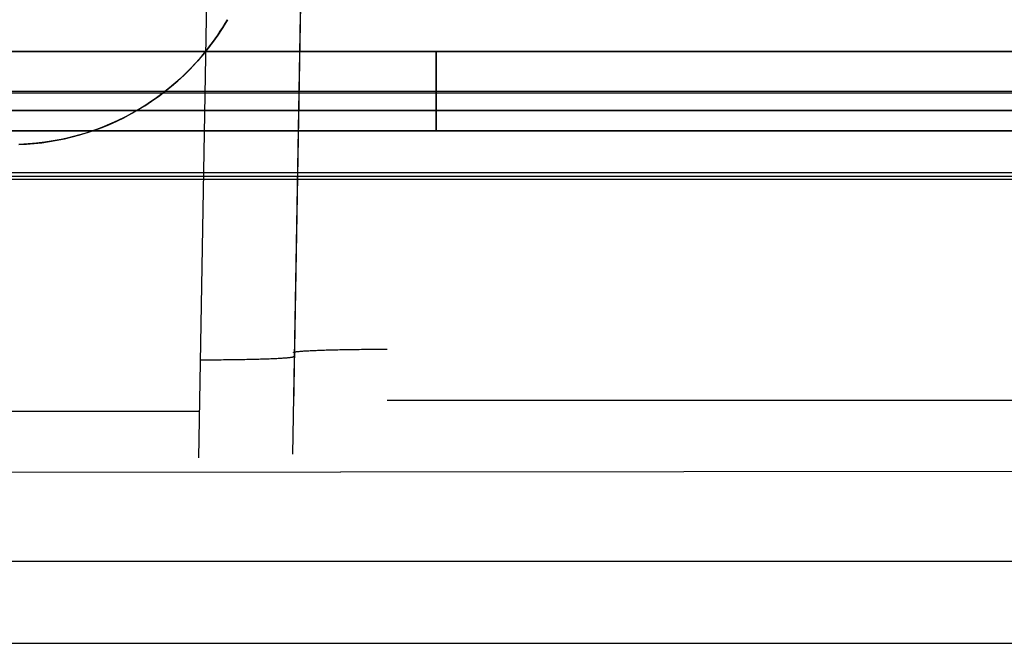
# Model space of a CAD drawing. Header units: millimetres. Extents: x -88 to 88, y -12 to 103.
# Tile 17 of 256: x -64.62 to -61.47, y -0.61 to 1.39. Entities that reach past the tile are written whole.
import ezdxf

# ---------------------------------------------------------------- set-up
doc = ezdxf.new("R2010")
doc.units = ezdxf.units.MM
for name, color, linetype, true_color in [('BOTTOM', 7, 'Continuous', 0x7d26cd), ('Default', 7, 'Continuous', 0x000000), ('TOP', 7, 'Continuous', 0xc80000)]:
    doc.layers.add(name, color=color, linetype=linetype, true_color=true_color)

msp = doc.modelspace()

# ---------------------------------------------------------------- linework, layer by layer
at = {"layer": 'BOTTOM', "color": 9, "true_color": 0xc0c0c0}
for points in [[(-81.5546, 1.1), (-20.5651, 1.1)], [(-20.5651, 1.1), (-81.5546, 1.1)], [(-81.5546, 1.1), (-20.5651, 1.1)]]:
    msp.add_lwpolyline(points, dxfattribs=at)
at = {"layer": 'Default', "color": 254, "true_color": 0xcad1ee}
for points in [[(-63.9552, 1.3908), (-63.9691, 1.3676), (-63.9838, 1.3449), (-63.9992, 1.3227), (-64.0154, 1.3011), (-64.0323, 1.28), (-64.0499, 1.2595), (-64.0682, 1.2396), (-64.0871, 1.2203), (-64.1067, 1.2017), (-64.1269, 1.1838), (-64.1477, 1.1665), (-64.1691, 1.15), (-64.191, 1.1342), (-64.2134, 1.1191), (-64.2363, 1.1048), (-64.2598, 1.0913), (-64.2836, 1.0786), (-64.3079, 1.0667), (-64.3325, 1.0556), (-64.3575, 1.0454), (-64.3829, 1.036), (-64.4085, 1.0275), (-64.4344, 1.0198), (-64.4606, 1.013), (-64.487, 1.0072), (-64.5135, 1.0022), (-64.5402, 0.9981), (-64.5671, 0.9949), (-64.594, 0.9926), (-64.621, 0.9912)], [(-69.0012, 1.2892), (-52.4912, 1.2892)], [(-69.0012, 1.2892), (-52.4912, 1.2892)], [(-68.7472, 1.2892), (-63.2862, 1.2892)], [(-68.2646, 1.2892), (-63.2862, 1.2892)], [(-67.2232, 1.2892), (-54.2692, 1.2892)], [(-54.2692, 1.2892), (-67.2232, 1.2892)], [(-54.2692, 1.2892), (-67.2232, 1.2892)], [(-63.2862, 1.2892), (-63.2862, 1.0352)], [(-63.2862, 1.0352), (-63.2862, 1.2892)], [(-63.2862, 1.2892), (-63.2862, 1.0352)], [(-68.2646, 1.1622), (-63.2862, 1.1622)], [(-67.2232, 1.1622), (-54.2692, 1.1622)], [(-52.4912, 1.0352), (-69.0012, 1.0352)], [(-68.7472, 1.0352), (-63.2862, 1.0352)], [(-63.2862, 1.0352), (-68.2646, 1.0352)], [(-67.2232, 1.0352), (-54.2692, 1.0352)], [(-54.2692, 1.0352), (-67.2232, 1.0352)], [(-63.2862, 1.0352), (-58.2062, 1.0352)]]:
    msp.add_lwpolyline(points, dxfattribs=at)
at = {"layer": 'Default', "color": 254, "true_color": 0xcad1ee, "extrusion": (1, 0, 0)}
for points in [[(1.2892, 8.054), (1.2892, 7.3936)], [(1.1622, 7.3936), (1.1622, 8.054)], [(1.0352, 7.3936), (1.0352, 8.054)]]:
    msp.add_lwpolyline(points, dxfattribs=at)
at = {"layer": 'Default', "color": 254, "true_color": 0xcad1ee}
for points in [[(-64.6237, 0.9912, 5.6959), (-64.5993, 0.9923, 5.6715), (-64.5748, 0.9942, 5.647), (-64.5503, 0.9968, 5.6225), (-64.5257, 1.0002, 5.598), (-64.5012, 1.0044, 5.5735), (-64.4768, 1.0093, 5.549), (-64.4524, 1.0151, 5.5246), (-64.4282, 1.0216, 5.5004), (-64.4041, 1.0289, 5.4764), (-64.3803, 1.0369, 5.4525), (-64.3566, 1.0458, 5.4288), (-64.3331, 1.0554, 5.4054), (-64.31, 1.0657, 5.3822), (-64.2871, 1.0768, 5.3593), (-64.2645, 1.0887, 5.3368), (-64.242, 1.1015, 5.3142), (-64.2197, 1.1151, 5.2919), (-64.1979, 1.1295, 5.27), (-64.1764, 1.1446, 5.2485), (-64.1553, 1.1606, 5.2273), (-64.1346, 1.1775, 5.2066), (-64.1142, 1.1951, 5.1862), (-64.0943, 1.2136, 5.1663), (-64.0749, 1.2329, 5.1468), (-64.056, 1.253, 5.1279), (-64.0376, 1.274, 5.1096), (-64.0286, 1.2847, 5.1006), (-64.0198, 1.2957, 5.0918), (-64.0111, 1.3069, 5.0832), (-64.0026, 1.3182, 5.0747), (-63.9942, 1.3298, 5.0664), (-63.9861, 1.3416, 5.0582), (-63.9781, 1.3536, 5.0502), (-63.9702, 1.3658, 5.0424), (-63.9626, 1.3782, 5.0348), (-63.9552, 1.3908, 5.0274)], [(-63.9552, 1.3908, 7.2403), (-63.9626, 1.3782, 7.2329), (-63.9702, 1.3658, 7.2252), (-63.978, 1.3536, 7.2174), (-63.986, 1.3416, 7.2095), (-63.9942, 1.3298, 7.2013), (-64.0025, 1.3182, 7.193), (-64.011, 1.3068, 7.1845), (-64.0197, 1.2956, 7.1759), (-64.0285, 1.2847, 7.1671), (-64.0374, 1.2739, 7.1581), (-64.0558, 1.253, 7.1397), (-64.0747, 1.2328, 7.1208), (-64.0942, 1.2135, 7.1013), (-64.1141, 1.195, 7.0814), (-64.1345, 1.1774, 7.061), (-64.1552, 1.1606, 7.0403), (-64.1764, 1.1446, 7.0191), (-64.198, 1.1294, 6.9975), (-64.2198, 1.115, 6.9756), (-64.242, 1.1014, 6.9534), (-64.2646, 1.0887, 6.9309), (-64.2873, 1.0767, 6.9082), (-64.3103, 1.0655, 6.8852), (-64.3335, 1.0552, 6.8619), (-64.357, 1.0456, 6.8385), (-64.3806, 1.0368, 6.8149), (-64.4044, 1.0288, 6.7911), (-64.4283, 1.0215, 6.7672), (-64.4524, 1.0151, 6.7431), (-64.4766, 1.0094, 6.7189), (-64.5009, 1.0044, 6.6946), (-64.5254, 1.0003, 6.6702), (-64.5498, 0.9968, 6.6458), (-64.5743, 0.9942, 6.6213), (-64.5988, 0.9923, 6.5967), (-64.6234, 0.9912, 6.5721)]]:
    msp.add_polyline3d(points, dxfattribs=at)
at = {"layer": 'TOP', "color": 254, "true_color": 0xcad1ee}
for points in [[(-63.6911, 3.1554), (-63.7435, 0.1536)], [(-69.281, 1.1565), (-52.2114, 1.1565)], [(-20.7115, 0.9), (-81.5546, 0.9)], [(-81.5546, 0.8895), (-20.7191, 0.8895)], [(-20.7268, 0.8791), (-81.5546, 0.8791)], [(-63.4432, 0.1719), (-58.0491, 0.1719)], [(-69.2988, 0.137), (-64.0437, 0.137)], [(-52.1852, -0.3453), (-69.3072, -0.3453)], [(-81.5616, -0.607), (-22.1767, -0.607)]]:
    msp.add_lwpolyline(points, dxfattribs=at)
at = {"layer": 'TOP', "color": 254, "true_color": 0xcad1ee, "extrusion": (0.00030454, 0.017447, 0.999848)}
for points in [[(63.7365, -1.8876), (63.7365, 1.1133)], [(64.0364, 1.1307), (64.0364, -1.8702)]]:
    msp.add_lwpolyline(points, dxfattribs=at)
at = {"layer": 'TOP', "color": 254, "true_color": 0xcad1ee, "extrusion": (0.999848, -0.017447, 0.00030454)}
for points in [[(2.0655, 9.572), (-0.935, 9.6243)], [(2.0358, 8.8724), (-0.9647, 8.9248)], [(-0.9804, 8.6251), (-0.9664, 8.6249)]]:
    msp.add_lwpolyline(points, dxfattribs=at)
at = {"layer": 'TOP', "color": 254, "true_color": 0xcad1ee, "extrusion": (-0.000910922, 1, -2.37906e-05)}
msp.add_lwpolyline([(80.7949, 11.4631), (20.5854, 13.0356)], dxfattribs=at)
at = {"layer": 'TOP', "color": 254, "true_color": 0xcad1ee, "extrusion": (-0.000911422, 1, -2.38041e-05)}
msp.add_lwpolyline([(80.7528, 10.456), (20.5749, 12.0277)], dxfattribs=at)
at = {"layer": 'TOP', "color": 254, "true_color": 0xcad1ee, "extrusion": (1, -2.12598e-05, -0.000608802)}
msp.add_lwpolyline([(0.1461, 8.8666), (0.1601, 9.2664)], dxfattribs=at)
at = {"layer": 'TOP', "color": 254, "true_color": 0xcad1ee, "extrusion": (-5.38157e-16, 0.999391, -0.034899)}
msp.add_lwpolyline([(63.7434, 9.3052), (63.7433, 9.3119), (63.7431, 9.3186), (63.7427, 9.3253), (63.7421, 9.3321), (63.7414, 9.339), (63.7406, 9.3459), (63.7395, 9.3528), (63.7383, 9.3598), (63.7369, 9.3668), (63.7354, 9.3737), (63.7336, 9.3807), (63.7317, 9.3877), (63.7296, 9.3947), (63.7274, 9.4017), (63.7249, 9.4087), (63.7222, 9.4156), (63.7194, 9.4225), (63.7164, 9.4294), (63.7132, 9.4362), (63.7098, 9.443), (63.7062, 9.4497), (63.7024, 9.4563), (63.6985, 9.4629), (63.6944, 9.4693), (63.6901, 9.4757), (63.6856, 9.482), (63.681, 9.4882), (63.6762, 9.4943), (63.6712, 9.5002), (63.6661, 9.506), (63.6608, 9.5117), (63.6554, 9.5173), (63.6498, 9.5227), (63.6441, 9.528), (63.6383, 9.5331), (63.6323, 9.5381), (63.6263, 9.5429), (63.6201, 9.5475), (63.6138, 9.552), (63.6074, 9.5563), (63.6009, 9.5604), (63.5944, 9.5643), (63.5877, 9.5681), (63.581, 9.5716), (63.5743, 9.575), (63.5674, 9.5782), (63.5606, 9.5813), (63.5537, 9.5841), (63.5467, 9.5867), (63.5398, 9.5892), (63.5328, 9.5915), (63.5258, 9.5936), (63.5188, 9.5955), (63.5118, 9.5972), (63.5048, 9.5988), (63.4978, 9.6001), (63.4909, 9.6013), (63.4839, 9.6024), (63.477, 9.6032), (63.4702, 9.6039), (63.4634, 9.6045), (63.4566, 9.6048), (63.4499, 9.6051), (63.4432, 9.6051)], dxfattribs=at)
at = {"layer": 'TOP', "color": 254, "true_color": 0xcad1ee, "extrusion": (2.03627e-16, 0.999391, -0.034899)}
msp.add_lwpolyline([(63.7436, 8.9051), (63.7437, 8.8984), (63.7439, 8.8917), (63.7443, 8.885), (63.7448, 8.8781), (63.7455, 8.8713), (63.7464, 8.8644), (63.7474, 8.8575), (63.7486, 8.8505), (63.75, 8.8435), (63.7516, 8.8366), (63.7533, 8.8296), (63.7552, 8.8226), (63.7573, 8.8156), (63.7596, 8.8086), (63.7621, 8.8016), (63.7647, 8.7947), (63.7676, 8.7878), (63.7706, 8.7809), (63.7738, 8.7741), (63.7772, 8.7673), (63.7808, 8.7606), (63.7845, 8.754), (63.7885, 8.7474), (63.7926, 8.741), (63.7969, 8.7346), (63.8014, 8.7283), (63.806, 8.7221), (63.8108, 8.716), (63.8158, 8.7101), (63.8209, 8.7043), (63.8262, 8.6986), (63.8316, 8.693), (63.8371, 8.6876), (63.8428, 8.6823), (63.8487, 8.6772), (63.8546, 8.6722), (63.8607, 8.6674), (63.8669, 8.6628), (63.8732, 8.6583), (63.8796, 8.654), (63.886, 8.6499), (63.8926, 8.646), (63.8992, 8.6422), (63.9059, 8.6387), (63.9127, 8.6353), (63.9195, 8.6321), (63.9264, 8.629), (63.9333, 8.6262), (63.9402, 8.6236), (63.9472, 8.6211), (63.9542, 8.6188), (63.9612, 8.6167), (63.9682, 8.6148), (63.9752, 8.6131), (63.9822, 8.6115), (63.9892, 8.6102), (63.9961, 8.609), (64.003, 8.6079), (64.0099, 8.6071), (64.0168, 8.6064), (64.0236, 8.6058), (64.0304, 8.6054), (64.0371, 8.6052), (64.0437, 8.6051)], dxfattribs=at)

doc.saveas('drawing.dxf')
